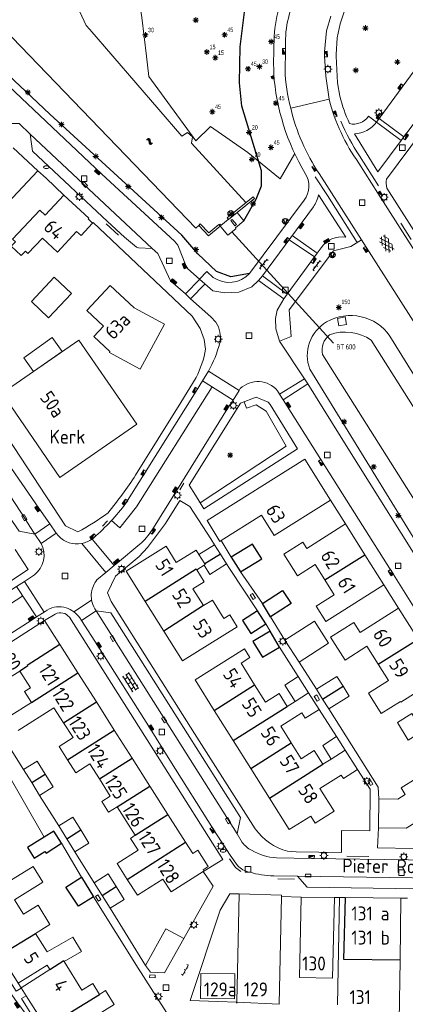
# Model space of a CAD drawing. Extents: x 168769 to 512904, y 516715 to 1559940.
# Tile 66 of 186: x 169463 to 169532, y 519329 to 519507. Entities that reach past the tile are written whole.
import ezdxf

# ---------------------------------------------------------------- set-up
doc = ezdxf.new("R2010")
doc.units = 0
doc.header["$MEASUREMENT"] = 0
doc.layers.get('0').update_dxf_attribs({"linetype": 'CONTINUOUS'})
for name, color, linetype, lineweight in [('B01_HOOFDGEBOUW', 10, 'CONTINUOUS', 0), ('B02_bijgebouw', 12, 'CONTINUOUS', 0), ('B04_KUNSTWERK', 32, 'CONTINUOUS', 0), ('B07_scheidingsmuur', 14, 'CONTINUOUS', 25), ('Q04_wegmarkering', 7, 'CONTINUOUS', 0), ('Q21_LANTAARNPAAL', 7, 'CONTINUOUS', 18), ('Q23_kolk', 7, 'CONTINUOUS', 18), ('Q26_BOOM', 7, 'CONTINUOUS', 18), ('Q28_rioolput', 7, 'CONTINUOUS', 18), ('Q92_BRANDKRAAN', 7, 'CONTINUOUS', 0), ('Q96_STRAATKOLK', 7, 'CONTINUOUS', 0), ('Q97_TROTTOIRKOLK', 7, 'CONTINUOUS', 0), ('S01_symb_gesloten_verh', 7, 'CONTINUOUS', 0), ('S02_symb_open_verh', 7, 'CONTINUOUS', 13), ('T01_Muur', 10, 'CONTINUOUS', 0), ('T09_INSTEEKSLOOT', 72, 'CONTINUOUS', 0), ('T51_CULTUURSCHEIDING', 3, 'CONTINUOUS', 0), ('V00_kant_verharding', 252, 'CONTINUOUS', 0), ('V04_Kant_op_inrit', 254, 'CONTINUOUS', 13), ('V11_VERKEERSDREMPEL', 7, 'CONTINUOUS', 0), ('W00_KANT_WATER', 140, 'CONTINUOUS', 0), ('W01_Kant_sloot', 140, 'CONTINUOUS', 0), ('W12_Damwand', 7, 'CONTINUOUS', 18)]:
    doc.layers.add(name, color=color, linetype=linetype, lineweight=lineweight)
for name, color, linetype in [('B14_dakrand_bijgebouw', 30, 'CONTINUOUS'), ('Q22_Paal_steen', 32, 'CONTINUOUS'), ('Q30_Verkeersbord', 32, 'CONTINUOUS'), ('S04_Talud', 7, 'CONTINUOUS'), ('S05_Water', 132, 'CONTINUOUS'), ('T20_TALUD', 34, 'CONTINUOUS'), ('W10_duiker', 1, 'CONTINUOUS'), ('Z02_Huisnummer', 253, 'CONTINUOUS'), ('Z06_STRAATNAAM', 7, 'CONTINUOUS'), ('Z09_FUNCTIEAANDUIDING', 7, 'CONTINUOUS')]:
    doc.layers.add(name, color=color, linetype=linetype)
doc.styles.add('ISOCP', font='isocp.shx', dxfattribs={"height": 1.8})
doc.styles.get("Standard").update_dxf_attribs({"font": 'ISOB.SHX'})

# ---------------------------------------------------------------- blocks, each defined once
blk = doc.blocks.new('Q26')
at = {"color": 0}
for p, q in [((-1, 0), (1, 0)), ((-0.7, 0.7), (0.7, -0.7)), ((0.7, 0.7), (-0.7, -0.7)), ((0, 1), (0, -1))]:
    blk.add_line(p, q, dxfattribs=at)
blk = doc.blocks.new('Q21')
at = {"color": 0}
for points in [[(-1.5, 0), (-1, 0)], [(-1.06, 1.06), (-0.71, 0.71)], [(0, 1.5), (0, 1)], [(1.06, 1.06), (0.71, 0.71)], [(1.5, 0), (1, 0)], [(-1.06, -1.06), (-0.71, -0.71)], [(0, -1.5), (0, -1)], [(1.06, -1.06), (0.71, -0.71)]]:
    blk.add_lwpolyline(points, dxfattribs=at)
blk.add_circle((0, 0), 1, dxfattribs=at)
blk = doc.blocks.new('Q28')
at = {"color": 0}
blk.add_lwpolyline([(1, 1), (1, -1), (-1, -1), (-1, 1)], close=True, dxfattribs=at)
blk = doc.blocks.new('Q97')
blk.add_hatch(color=256).paths.add_polyline_path([(-1, 1), (-1, 0), (1, 1)])
blk.add_line((1, 1), (-1, 0))
at = {"color": 0}
for points in [[(-1, 0), (-1, 1), (1, 1), (1, 0), (-1, 0)], [(0, 0.8), (0, 1)]]:
    blk.add_lwpolyline(points, dxfattribs=at)
blk = doc.blocks.new('Q96')
for p, q in [((-1, 0.88), (1, 0.88)), ((-1, 0.75), (1, 0.75)), ((-1, 0.63), (1, 0.63)), ((-1, 0.5), (1, 0.5)), ((-1, 0.38), (1, 0.38)), ((-1, 0.25), (1, 0.25)), ((-1, 0.12), (1, 0.12))]:
    blk.add_line(p, q)
at = {"color": 0}
blk.add_lwpolyline([(1, 1), (1, 0), (-1, 0), (-1, 1), (1, 1)], dxfattribs=at)
blk = doc.blocks.new('Q23')
at = {"color": 0}
blk.add_lwpolyline([(0.99, -0.5), (-0.99, -0.5), (-0.99, 0.5), (0.99, 0.5), (0.99, -0.5)], dxfattribs=at)
blk = doc.blocks.new('Q92')
at = {"color": 0}
blk.add_ellipse((0, 0), major_axis=(-0.991, 0), ratio=0.499983, start_param=1.570796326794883, end_param=7.853981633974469, dxfattribs=at)
blk = doc.blocks.new('S026')
for p, q in [((0, 0), (4.4, 0)), ((0.2, 0.5), (0.2, 0)), ((1.2, 0), (1.2, -0.5)), ((2.2, 0.5), (2.2, 0)), ((3.2, 0), (3.2, -0.5)), ((4.2, 0.5), (4.2, 0))]:
    blk.add_line(p, q)
blk = doc.blocks.new('S024')
at = {"color": 0}
for p, q in [((0, 1.2), (6.7, 1.2)), ((0, 0), (6.7, 0)), ((0.2, 1.2), (0.2, 0)), ((1.25, 1.5), (1.25, 1.2)), ((1.25, 0), (1.25, -1.2)), ((2.3, 1.2), (2.3, 0)), ((3.35, 1.5), (3.35, 1.2)), ((3.35, 0), (3.35, -1.2)), ((4.4, 1.2), (4.4, 0)), ((5.45, 1.5), (5.45, 1.2)), ((5.45, 0), (5.45, -1.2)), ((6.5, 1.2), (6.5, 0)), ((0, -1.2), (6.7, -1.2)), ((0.2, -1.2), (0.2, -1.5)), ((2.3, -1.2), (2.3, -1.5)), ((4.4, -1.2), (4.4, -1.5)), ((6.5, -1.2), (6.5, -1.5))]:
    blk.add_line(p, q, dxfattribs=at)
blk = doc.blocks.new('S04')
at = {"color": 0}
for p, q in [((0, 0.5), (0.5, 0.5)), ((0, 0.25), (1, 0.25)), ((0, 0), (0.5, 0)), ((0, -0.25), (1, -0.25)), ((0, -0.5), (0.5, -0.5))]:
    blk.add_line(p, q, dxfattribs=at)
blk = doc.blocks.new('S05')
at = {"color": 0}
for p, q in [((0.08, 0.3), (0.38, 0.59)), ((0.11, -0.19), (0.41, 0.09)), ((0.38, 0.59), (0.68, 0.71)), ((0.41, 0.09), (0.71, 0.21)), ((0.68, 0.71), (1.01, 0.62)), ((0.71, 0.21), (1.02, 0.12)), ((1.01, 0.62), (1.33, 0.37)), ((1.02, 0.12), (1.36, -0.12)), ((1.33, 0.37), (1.66, 0.13)), ((1.66, 0.13), (1.97, 0.04)), ((1.97, 0.04), (2.28, 0.16)), ((2.28, 0.16), (2.58, 0.44)), ((1.36, -0.12), (1.68, -0.37)), ((1.68, -0.37), (2, -0.46)), ((2, -0.46), (2.31, -0.33)), ((2.31, -0.33), (2.61, -0.05))]:
    blk.add_line(p, q, dxfattribs=at)
blk = doc.blocks.new('S014')
at = {"color": 0}
for p, q in [((0, -0.75), (4.2, 1.67)), ((0, 0.65), (1.78, 1.67)), ((5.07, -1.52), (0, 1.4)), ((2.64, -1.52), (0, 0)), ((1.08, -1.52), (6.15, 1.4)), ((6.15, -0.75), (1.95, 1.67)), ((3.51, -1.52), (6.15, 0)), ((6.15, 0.65), (4.37, 1.67))]:
    blk.add_line(p, q, dxfattribs=at)
blk = doc.blocks.new('Q30')
blk.add_lwpolyline([(0.707, 0.707), (0, -1), (-0.707, 0.707)])
blk.add_circle((0, 0), 1)
blk = doc.blocks.new('Q22')
for points in [[(-0.719, -0.672), (0.702, 0.706)], [(-0.712, 0.671), (0.715, -0.672)]]:
    blk.add_lwpolyline(points)
blk.add_circle((0, 0), 1)

msp = doc.modelspace()

# ---------------------------------------------------------------- linework, layer by layer
at = {"layer": 'B01_HOOFDGEBOUW'}
for points in [[(169465.85, 519479.42), (169461.44, 519483.55)], [(169456.06, 519477.66), (169460.41, 519473.58), (169465.85, 519479.42)], [(169472.83, 519468.49), (169469.39, 519464.76), (169466.67, 519467.3), (169464.07, 519464.52), (169463.62, 519464.95), (169462.86, 519464.13), (169461.04, 519465.81), (169461.81, 519466.64), (169461.31, 519467.12), (169466.22, 519472.34), (169467.19, 519471.44), (169470.53, 519475.04)], [(169470.53, 519475.04), (169475, 519470.85)], [(169475, 519470.85), (169474.89, 519470.73), (169475.69, 519469.98)], [(169472.83, 519468.49), (169473.64, 519467.75), (169475.69, 519469.98)], [(169478.83, 519446.86), (169478.75, 519446.68), (169484.26, 519443.73), (169488.61, 519451.79), (169483.18, 519454.76), (169478.89, 519458.76), (169474.64, 519454.26), (169477.65, 519451.43), (169475.94, 519449.57), (169478.83, 519446.86)], [(169469.82, 519424.22), (169483.68, 519433.83), (169473.23, 519448.91), (169459.44, 519439.37)], [(169469.82, 519424.22), (169459.44, 519439.37)], [(169496.3, 519416.48), (169513.87, 519427.52), (169518.51, 519420.14)], [(169518.51, 519420.14), (169508.38, 519413.78), (169506.09, 519417.44), (169498.83, 519412.87)], [(169498.58, 519412.71), (169496.3, 519416.48)], [(169521.18, 519415.89), (169514.21, 519411.45)], [(169521.18, 519415.89), (169524.68, 519410.31)], [(169498.83, 519412.87), (169498.58, 519412.71)], [(169514.21, 519411.45), (169513.49, 519412.57), (169510.09, 519410.41), (169512.57, 519406.51), (169515.76, 519408.54)], [(169453.07, 519400.43), (169464.13, 519407.64), (169461.78, 519411.24)], [(169485.16, 519401.91), (169481.74, 519407.34), (169488.92, 519411.85)], [(169488.92, 519411.85), (169490.76, 519408.93), (169494.3, 519411.16)], [(169494.3, 519411.16), (169494.81, 519410.35), (169495.87, 519408.67), (169495.95, 519408.54), (169495.75, 519408.42)], [(169528.1, 519404.88), (169524.68, 519410.31)], [(169515.76, 519408.54), (169517.48, 519405.82)], [(169494.42, 519407.58), (169495.75, 519405.47), (169493.72, 519404.19), (169495.66, 519401.17)], [(169495.75, 519408.42), (169494.42, 519407.58)], [(169528.1, 519404.88), (169517.65, 519398.31), (169515.91, 519401.08), (169519.17, 519403.13), (169517.48, 519405.82)], [(169488.51, 519396.59), (169485.16, 519401.91)], [(169495.66, 519401.17), (169497.24, 519402.16), (169499.3, 519398.88), (169500.36, 519399.54), (169501.72, 519397.36)], [(169530.72, 519400.71), (169523.85, 519396.33)], [(169534.23, 519395.11), (169530.72, 519400.71)], [(169469.82, 519394.17), (169467.06, 519398.51), (169457.58, 519392.43)], [(169522.71, 519398.15), (169518.49, 519395.47)], [(169523.85, 519396.33), (169522.71, 519398.15)], [(169501.72, 519397.36), (169491.9, 519391.21), (169488.51, 519396.59)], [(169518.49, 519395.47), (169521.1, 519391.38), (169525.04, 519393.89)], [(169473.06, 519389.07), (169469.82, 519394.17)], [(169494.13, 519387.81), (169503, 519393.39), (169503.99, 519391.81), (169502.4, 519390.81)], [(169525.04, 519393.89), (169527.09, 519390.64)], [(169502.4, 519390.81), (169504.85, 519386.91)], [(169460.42, 519387.98), (169462.6, 519389.39)], [(169462.6, 519389.39), (169464.52, 519386.4), (169463.43, 519385.7), (169464.69, 519383.74)], [(169476.38, 519383.84), (169473.06, 519389.07)], [(169527.09, 519390.64), (169528.94, 519387.68), (169525.31, 519385.4), (169527.6, 519381.75), (169531.05, 519383.92), (169531.11, 519383.81), (169535.37, 519386.48), (169534.61, 519387.69), (169537.68, 519389.62)], [(169494.13, 519387.81), (169497.58, 519382.32)], [(169504.85, 519386.91), (169506.8, 519383.82), (169509.25, 519385.37), (169510.72, 519383.03)], [(169512.12, 519383.91), (169514.56, 519385.45)], [(169514.56, 519385.45), (169516.44, 519382.51)], [(169464.69, 519383.74), (169460.7, 519381.2)], [(169479.6, 519378.78), (169476.38, 519383.84)], [(169510.72, 519383.03), (169512.12, 519383.91)], [(169540.66, 519384.87), (169533.83, 519380.58), (169533.12, 519381.75), (169530.55, 519380.13), (169532.48, 519376.98), (169534.84, 519378.47), (169537.06, 519375.04), (169544.05, 519379.48)], [(169470.48, 519380.09), (169468.76, 519382.79), (169462.3, 519378.68)], [(169497.58, 519382.32), (169500.99, 519376.9)], [(169513.35, 519381.86), (169513.93, 519380.94), (169516.44, 519382.51)], [(169470.48, 519380.09), (169472.18, 519377.44), (169469.68, 519375.85)], [(169511.43, 519376.46), (169509.54, 519379.46), (169513.35, 519381.86)], [(169482.81, 519373.73), (169479.6, 519378.78)], [(169500.99, 519376.9), (169504.14, 519371.88)], [(169471.21, 519373.44), (169469.68, 519375.85)], [(169513.22, 519373.61), (169511.43, 519376.46)], [(169515.55, 519375.08), (169513.22, 519373.61)], [(169515.55, 519375.08), (169517.11, 519372.62)], [(169518.61, 519373.56), (169521.13, 519375.15)], [(169523.36, 519371.66), (169521.13, 519375.15)], [(169476.92, 519369.98), (169475.2, 519372.69), (169472.71, 519371.1), (169471.21, 519373.44)], [(169486, 519368.71), (169482.81, 519373.73)], [(169518.61, 519373.56), (169517.11, 519372.62)], [(169544, 519373.5), (169547.03, 519368.64), (169536.23, 519361.94), (169535.45, 519363.2), (169532.12, 519361.13), (169527.1, 519361.2)], [(169544, 519373.5), (169535.15, 519368.03), (169533.89, 519370.07), (169531.17, 519368.39), (169531.91, 519367.19)], [(169504.14, 519371.88), (169507.49, 519366.55)], [(169520.41, 519370.68), (169520.82, 519370.05), (169523.36, 519371.66)], [(169476.92, 519369.98), (169478.89, 519366.9), (169477.34, 519365.91), (169478.56, 519363.99), (169480.11, 519364.97)], [(169507.49, 519366.55), (169511.06, 519360.87), (169514.94, 519363.31), (169515.73, 519362.02), (169519.15, 519364.19), (169516.58, 519368.27), (169520.41, 519370.68)], [(169489.25, 519363.6), (169486, 519368.71)], [(169527.1, 519361.2), (169527.19, 519366.43)], [(169527.19, 519366.43), (169530.58, 519366.36)], [(169531.91, 519367.19), (169530.58, 519366.36)], [(169480.11, 519364.97), (169483.38, 519359.85)], [(169492.43, 519358.59), (169489.25, 519363.6)], [(169481.94, 519351.91), (169480.11, 519354.79), (169483.87, 519357.18), (169482.52, 519359.29), (169483.38, 519359.85)], [(169492.43, 519358.59), (169493.71, 519356.57), (169494.61, 519357.15), (169496.46, 519354.23), (169495.56, 519353.66), (169495.72, 519353.41), (169495.56, 519353.32)], [(169461.64, 519348.22), (169466.78, 519351.43), (169465.01, 519354.21), (169459.85, 519351.08), (169457.9, 519354.24), (169451.62, 519350.39), (169454.84, 519345.24), (169460.14, 519348.56), (169460.7, 519347.62)], [(169495.56, 519353.32), (169489.82, 519349.65), (169488.34, 519351.97), (169483.76, 519349.05), (169481.94, 519351.91)], [(169461.64, 519348.22), (169463.25, 519345.65)], [(169501.62, 519329.84), (169502.08, 519349.34)], [(169502.08, 519349.34), (169509.68, 519349.06)], [(169509.68, 519349.06), (169509.67, 519348.81), (169509.26, 519329.45)], [(169512.92, 519334.29), (169513.24, 519348.73), (169519.19, 519348.67), (169518.84, 519334.17), (169512.92, 519334.29)], [(169519.75, 519329.32), (169520.12, 519348.66), (169521.18, 519348.65)], [(169521.18, 519348.65), (169531.12, 519348.54), (169530.99, 519337.4)], [(169468.03, 519343.78), (169465.89, 519347.27), (169463.25, 519345.65)], [(169465.43, 519342.18), (169468.03, 519343.78)], [(169470.59, 519337.17), (169473.68, 519338.96), (169472.14, 519341.52), (169467.51, 519338.88), (169465.43, 519342.18)], [(169459.16, 519338.33), (169462.32, 519333.26), (169467.53, 519336.51), (169468, 519335.69)], [(169476.96, 519331.22), (169475.73, 519333.2), (169473.78, 519331.98), (169470.59, 519337.17)], [(169530.99, 519337.4), (169530.86, 519326.47), (169527.77, 519326.51)], [(169468, 519335.69), (169462.86, 519332.4)], [(169462.86, 519332.4), (169463.77, 519330.95)], [(169463.77, 519330.95), (169466.25, 519326.98)], [(169477.57, 519324.05), (169475.56, 519327.24), (169476.46, 519327.79), (169476.61, 519327.55), (169479.61, 519329.4), (169478.05, 519331.9)], [(169478.05, 519331.9), (169476.96, 519331.22)], [(169509.26, 519329.45), (169501.62, 519329.84)]]:
    msp.add_lwpolyline(points, dxfattribs=at)
at = {"layer": 'B02_bijgebouw'}
for points in [[(169500.82, 519470.66), (169500.54, 519470.44), (169501.29, 519469.52), (169501.56, 519469.74), (169500.82, 519470.66)], [(169465.05, 519443.26), (169463.36, 519445.75), (169468.44, 519449.41), (169470.22, 519446.88), (169465.05, 519443.26)], [(169494.81, 519410.35), (169497.64, 519412.13)], [(169497.64, 519412.13), (169498.69, 519410.45)], [(169498.69, 519410.45), (169499.8, 519408.68)], [(169499.8, 519408.68), (169496.78, 519406.78), (169495.75, 519408.42)], [(169510.25, 519386.85), (169512.68, 519388.4), (169514.56, 519385.45)], [(169520.74, 519386.66), (169519.64, 519388.44), (169515.95, 519386.14)], [(169512.12, 519383.91), (169510.25, 519386.85)], [(169515.95, 519386.14), (169517.07, 519384.36)], [(169518.17, 519382.6), (169521.84, 519384.88), (169520.74, 519386.66)], [(169517.07, 519384.36), (169518.17, 519382.6)], [(169518.61, 519373.56), (169517.1, 519376.02), (169519.55, 519377.62), (169521.13, 519375.15)], [(169463.3, 519371.66), (169465.71, 519373.19), (169467.17, 519370.87)], [(169463.3, 519371.66), (169464.75, 519369.33)], [(169467.17, 519370.87), (169468.62, 519368.58), (169466.18, 519367.03)], [(169464.75, 519369.33), (169466.18, 519367.03)], [(169469.62, 519361.53), (169472.17, 519363.1), (169473.57, 519360.82)], [(169469.62, 519361.53), (169471.05, 519359.22)], [(169473.57, 519360.82), (169475.02, 519358.46), (169472.5, 519356.89)], [(169471.05, 519359.22), (169472.5, 519356.89)], [(169475.97, 519351.32), (169478.5, 519352.93), (169479.95, 519350.64)], [(169475.97, 519351.32), (169477.41, 519349.02)], [(169479.95, 519350.64), (169481.41, 519348.32), (169478.84, 519346.71)], [(169477.41, 519349.02), (169478.84, 519346.71)], [(169485.23, 519336.45), (169488.89, 519343.04), (169492.14, 519341.31)], [(169492.14, 519341.31), (169488.64, 519335.09), (169486.12, 519335.25), (169485.23, 519336.45)], [(169495.17, 519335), (169501.31, 519334.9), (169501.23, 519330.45), (169495.13, 519330.51), (169495.17, 519335)]]:
    msp.add_lwpolyline(points, dxfattribs=at)
for points in [[(169471.9, 519457.32), (169467.78, 519452.96), (169464.69, 519455.87), (169468.81, 519460.24)], [(169515.61, 519398.39), (169518.12, 519394.39), (169512.83, 519390.99), (169510.28, 519394.97)]]:
    msp.add_lwpolyline(points, close=True, dxfattribs=at)
at = {"layer": 'B04_KUNSTWERK'}
for points in [[(169498.74, 519469.62), (169498.59, 519469.81), (169498.46, 519469.7), (169500.02, 519467.79), (169501.48, 519468.98), (169501.4, 519469.11), (169502.92, 519470.37), (169501.68, 519471.87), (169500.13, 519470.61), (169500.1, 519470.65), (169498.79, 519469.58), (169498.74, 519469.62)], [(169520.01, 519451.48), (169521.38, 519451.74), (169521.12, 519453.11), (169519.75, 519452.85), (169520.01, 519451.48)]]:
    msp.add_lwpolyline(points, dxfattribs=at)
at = {"layer": 'B07_scheidingsmuur'}
for points in [[(169498.69, 519410.45), (169495.87, 519408.67)], [(169517.48, 519405.82), (169524.68, 519410.31)], [(169494.35, 519407.71), (169485.16, 519401.91)], [(169494.42, 519407.58), (169494.35, 519407.71)], [(169495.66, 519401.17), (169488.51, 519396.59)], [(169527.09, 519390.64), (169534.23, 519395.11)], [(169469.82, 519394.17), (169463.91, 519390.42), (169463.99, 519390.28)], [(169463.99, 519390.28), (169462.6, 519389.39)], [(169464.69, 519383.74), (169473.06, 519389.07)], [(169497.58, 519382.32), (169504.85, 519386.91)], [(169517.07, 519384.36), (169520.74, 519386.66)], [(169470.48, 519380.09), (169476.38, 519383.84)], [(169500.99, 519376.9), (169510.72, 519383.03)], [(169471.21, 519373.44), (169479.6, 519378.78)], [(169504.14, 519371.88), (169511.43, 519376.46)], [(169476.92, 519369.98), (169482.81, 519373.73)], [(169507.49, 519366.55), (169517.11, 519372.62)], [(169464.75, 519369.33), (169467.17, 519370.87)], [(169480.11, 519364.97), (169486, 519368.71)], [(169483.38, 519359.85), (169489.25, 519363.6)], [(169471.05, 519359.22), (169473.57, 519360.82)], [(169481.94, 519351.91), (169492.43, 519358.59)], [(169477.41, 519349.02), (169479.95, 519350.64)], [(169530.99, 519337.4), (169520.91, 519337.52), (169521.18, 519348.65)], [(169459.16, 519338.33), (169465.43, 519342.18)], [(169468, 519335.69), (169470.51, 519337.3)], [(169470.51, 519337.3), (169470.59, 519337.17)], [(169471.65, 519327.96), (169476.96, 519331.22)]]:
    msp.add_lwpolyline(points, dxfattribs=at)
at = {"layer": 'B14_dakrand_bijgebouw'}
for points in [[(169502.3, 519407.25), (169506.15, 519409.56), (169504.48, 519412.23), (169500.6, 519409.91)], [(169500.6, 519409.91), (169502.3, 519407.25)], [(169506.25, 519401.54), (169509.83, 519403.86), (169511.44, 519401.58), (169507.68, 519399.17)], [(169507.68, 519399.17), (169506.25, 519401.54)], [(169505.36, 519400.21), (169502.66, 519398.51), (169504.18, 519396.16), (169506.86, 519397.88)], [(169506.86, 519397.88), (169505.36, 519400.21)], [(169507.63, 519396.55), (169504.5, 519394.74), (169506.25, 519391.92), (169509.34, 519393.7)], [(169509.34, 519393.7), (169507.63, 519396.55)], [(169470.14, 519358.41), (169468.73, 519360.62), (169466.98, 519359.52)], [(169466.98, 519359.52), (169463.98, 519357.64)], [(169463.98, 519357.64), (169465.17, 519355.75)], [(169465.17, 519355.75), (169467.11, 519356.92), (169467.33, 519356.66), (169470.14, 519358.41)], [(169475.89, 519348.76), (169473.15, 519347.08), (169470.9, 519350.54), (169473.73, 519352.3)], [(169473.73, 519352.3), (169475.89, 519348.76)]]:
    msp.add_lwpolyline(points, dxfattribs=at)
at = {"layer": 'Q04_wegmarkering'}
msp.add_lwpolyline([(169339.02, 519511.35), (169373.64, 519492.06), (169377.04, 519489.89), (169415.93, 519461.75), (169447.09, 519439.2, -0.055354), (169450.4, 519435.69, -0.02146), (169465.31, 519414.02)], format="xyb", dxfattribs=at)
for points in [[(169464.45, 519485.96), (169486.43, 519465.43)], [(169483.61, 519418.93), (169497.18, 519440.53)], [(169480.61, 519415.17), (169483.61, 519418.93)], [(169479.13, 519416.51), (169480.61, 519415.17)], [(169463.13, 519402.92), (169452.94, 519396.31)], [(169501.68, 519360.09), (169476.36, 519400.23)], [(169512.54, 519352.48), (169553.88, 519351.9), (169556.11, 519352.16)]]:
    msp.add_lwpolyline(points, dxfattribs=at)
at = {"layer": 'T01_Muur'}
msp.add_lwpolyline([(169462.32, 519333.26), (169462.86, 519332.4)], dxfattribs=at)
at = {"layer": 'T09_INSTEEKSLOOT'}
msp.add_lwpolyline([(169567.43, 519388.14, 0.174268), (169563.62, 519390.29, -0.187371), (169560.38, 519392.07), (169559.73, 519393.06, -0.184277), (169559.71, 519396.33, 0.266792), (169559.47, 519400.35), (169550.54, 519415.17), (169529.18, 519449.62, 0.392862), (169517.79, 519452.2, 0.366159), (169514.77, 519443.68), (169559.04, 519371.76), (169565.6, 519361.46, -0.032438), (169571.95, 519354.34, 0.365782), (169581.36, 519354.01, 0.310161), (169583.27, 519362.66)], format="xyb", close=True, dxfattribs=at)
at = {"layer": 'T20_TALUD'}
for points in [[(169503.95, 519460.92), (169500.54, 519460.31), (169497.98, 519461.28), (169494.6, 519464.45), (169491.76, 519467.79), (169468.01, 519489.58), (169386.37, 519566.68), (169384.79, 519568.97), (169384.03, 519570.95), (169384.14, 519573.51), (169386.6, 519577.32), (169398.1, 519589.7), (169402.47, 519593.24), (169405.12, 519593.88), (169409.91, 519593.49), (169433.39, 519590.25), (169438.24, 519588.74), (169444.57, 519585.07), (169449.39, 519580.86)], [(169502.92, 519470.37), (169505.11, 519474.3), (169506.1, 519476.67), (169506.08, 519479.41), (169502.53, 519491.02), (169502.12, 519495.2), (169502.22, 519501.67), (169503.51, 519511.82), (169504.67, 519516.53), (169505.63, 519522.11), (169505.84, 519527.39), (169505.1, 519530.82), (169503.9, 519532.32), (169486.26, 519544.19)], [(169501.62, 519329.62), (169501.62, 519329.84)]]:
    msp.add_lwpolyline(points, dxfattribs=at)
at = {"layer": 'T51_CULTUURSCHEIDING'}
for points in [[(169486.67, 519539.53), (169485.57, 519535.6), (169485.07, 519525.66), (169483.19, 519516.1), (169484.58, 519506.99), (169485.4, 519500)], [(169485.83, 519496.37), (169485.4, 519500)], [(169485.83, 519496.37), (169494.29, 519484.79), (169496.88, 519487.37), (169503.62, 519482.66), (169509.44, 519477.94), (169512.05, 519482.51)], [(169502.95, 519437.83), (169503.37, 519436.7), (169505.14, 519437.31), (169506.9, 519436.18), (169510.54, 519429.83), (169495.04, 519419.67)]]:
    msp.add_lwpolyline(points, dxfattribs=at)
at = {"layer": 'V00_kant_verharding'}
for points in [[(169492.85, 519461.78), (169492.47, 519462.38), (169491.03, 519466.04), (169490.44, 519466.76), (169477.39, 519478.8), (169458.37, 519496.73), (169454.89, 519500), (169429.17, 519524.19), (169411.47, 519540.63), (169407.6, 519542.49)], [(169524.75, 519532.83), (169525.23, 519529.74), (169525.4, 519527.42), (169525.45, 519523.92), (169525.11, 519521.27), (169524.45, 519518.93), (169523.28, 519515.23), (169521.69, 519510.25), (169520.24, 519505.85), (169519.68, 519503.3), (169519.48, 519500.29), (169519.5, 519500), (169519.76, 519495.23), (169520.19, 519492.82)], [(169432.58, 519513.29), (169446.74, 519500.02), (169447.21, 519500.04), (169447.91, 519500), (169449.79, 519499.9), (169451.46, 519498.31), (169451.7, 519497.94), (169451.83, 519495.24), (169459.7, 519487.91), (169462.47, 519487.88), (169464.45, 519485.96), (169464.91, 519482.94), (169478.41, 519470.3)], [(169526.77, 519488.16), (169536.15, 519500.99), (169544.56, 519512.26)], [(169518.53, 519507.19), (169517.79, 519504.56), (169517.39, 519500.82), (169517.43, 519500), (169517.63, 519496.45), (169518.24, 519492.26)], [(169510.4, 519503.11), (169510.38, 519500.89), (169510.33, 519497.57)], [(169537.65, 519493.57), (169527, 519479.19)], [(169518.24, 519492.26), (169511.33, 519490.66)], [(169543.42, 519492.66), (169541.14, 519493), (169539.41, 519492.48), (169528.55, 519477.92)], [(169525.33, 519489.22), (169526.77, 519488.16)], [(169527, 519479.19), (169522.78, 519486.03)], [(169470.53, 519475.04), (169467.37, 519478.07), (169465.85, 519479.42)], [(169527, 519475.39), (169523.61, 519480.76)], [(169516.43, 519478.9), (169524.05, 519466.98)], [(169528.59, 519476.25), (169603.83, 519358.34)], [(169503.95, 519460.92), (169513.75, 519474.09)], [(169516.36, 519475.1), (169521.22, 519467.45)], [(169527, 519475.39), (169604.41, 519354.04)], [(169506.23, 519460.53), (169515.42, 519472.9)], [(169475.69, 519469.98), (169475.8, 519470.1)], [(169495.05, 519451), (169493.6, 519453.25), (169475.8, 519470.1)], [(169478.41, 519470.3), (169481.42, 519467.48)], [(169481.42, 519467.48), (169483.59, 519465.66)], [(169511.04, 519454.36), (169519, 519465.01), (169522.14, 519465.75), (169524.05, 519466.98)], [(169524.05, 519466.98), (169593.53, 519358.02)], [(169483.59, 519465.66), (169483.96, 519465.51), (169486.43, 519465.43), (169487.45, 519464.51), (169489.7, 519459.61), (169492.4, 519457.27)], [(169516.82, 519465.56), (169516.11, 519464.6), (169515.6, 519463.92)], [(169510.67, 519457.23), (169515.6, 519463.92)], [(169492.85, 519461.78), (169494.95, 519459.93), (169497.35, 519457.82)], [(169494.95, 519459.93), (169496.23, 519461.26), (169497.4, 519460.23)], [(169506.23, 519460.53), (169505.56, 519459.65)], [(169505.56, 519459.65), (169504.35, 519458.52), (169501.98, 519457.57), (169499.46, 519457.44), (169497.35, 519457.82)], [(169493.3, 519456.39), (169492.4, 519457.27)], [(169493.3, 519456.39), (169496.96, 519453.13)], [(169510.07, 519456.38), (169509.67, 519455.66), (169508.92, 519454.35), (169508.62, 519452.83), (169508.68, 519450.95), (169509.34, 519448.77)], [(169510.07, 519456.38), (169510.67, 519457.23)], [(169496.96, 519453.13), (169497.86, 519452.17)], [(169511.04, 519454.36), (169511.4, 519449.61), (169509.34, 519448.77)], [(169495.05, 519451), (169495.78, 519449.07)], [(169509.34, 519448.77), (169513.84, 519441.96)], [(169513.84, 519441.96), (169514.39, 519441.06)], [(169514.39, 519441.06), (169521.58, 519429.49), (169540.8, 519398.9)], [(169507.3, 519437.77), (169505.13, 519438.7), (169502.32, 519437.58), (169493.1, 519422.83)], [(169508.95, 519439.81), (169509.3, 519439.2)], [(169509.95, 519438.22), (169509.3, 519439.2)], [(169495.69, 519418.61), (169512.57, 519429.39), (169507.63, 519437.35)], [(169507.3, 519437.77), (169507.63, 519437.35)], [(169509.95, 519438.22), (169523.54, 519416.73), (169529.84, 519406.78), (169536.43, 519396.23)], [(169493.1, 519422.83), (169494.2, 519421.04)], [(169494.2, 519421.04), (169495.69, 519418.61)], [(169521.18, 519415.89), (169518.51, 519420.14)], [(169493.17, 519419.03), (169496.95, 519413.17)], [(169496.95, 519413.17), (169497.64, 519412.13)], [(169500.6, 519409.91), (169498.83, 519412.87)], [(169499.8, 519408.68), (169500.31, 519407.85)], [(169500.31, 519407.85), (169505.36, 519400.21)], [(169506.25, 519401.54), (169502.3, 519407.25)], [(169530.72, 519400.71), (169528.1, 519404.88)], [(169468.99, 519399.66), (169467.06, 519398.51)], [(169507.63, 519396.55), (169506.86, 519397.88)], [(169510.28, 519394.97), (169507.68, 519399.17)], [(169509.34, 519393.7), (169512.68, 519388.4)], [(169515.95, 519386.14), (169512.83, 519390.99)], [(169466.98, 519359.52), (169456.07, 519378.45), (169456.75, 519378.94), (169454.7, 519382.53)], [(169516.44, 519382.51), (169519.55, 519377.62)], [(169518.17, 519382.6), (169527.05, 519368.52)], [(169459.87, 519377.16), (169463.3, 519371.66)], [(169525.58, 519360.67), (169525.6, 519368.14), (169523.36, 519371.66)], [(169462.88, 519332.37), (169461.95, 519331.83), (169446.77, 519355.97), (169439.24, 519368.04), (169440.19, 519368.68)], [(169527.05, 519368.52), (169527.19, 519366.43)], [(169469.62, 519361.53), (169466.18, 519367.03)], [(169520.49, 519360.7), (169525.58, 519360.67)], [(169527.1, 519361.2), (169526.92, 519357.61)], [(169473.73, 519352.3), (169470.14, 519358.41)], [(169475.97, 519351.32), (169472.5, 519356.89)], [(169499.13, 519355.47), (169495.72, 519353.41)], [(169495.56, 519353.32), (169497.39, 519350.72), (169492.14, 519341.31)], [(169483.89, 519335.97), (169475.89, 519348.76)], [(169500.38, 519349.31), (169498.67, 519346.37), (169493.25, 519330.1), (169498.25, 519329.92)], [(169500.38, 519349.31), (169502.08, 519349.34)], [(169513.24, 519348.73), (169509.67, 519348.81)], [(169519.19, 519348.67), (169520.12, 519348.66)], [(169532.31, 519348.53), (169531.12, 519348.54)], [(169485.23, 519336.45), (169478.84, 519346.71)], [(169483.89, 519335.97), (169489.94, 519326.46)], [(169466.25, 519326.98), (169465.37, 519326.52), (169462.92, 519330.46), (169463.77, 519330.95)], [(169498.25, 519329.92), (169501.62, 519329.84)]]:
    msp.add_lwpolyline(points, dxfattribs=at)
for points in [[(169338.53, 519515.35), (169340.31, 519514.33), (169342.14, 519513.29), (169357.42, 519504.82), (169374.26, 519495.45, -0.015731), (169378.1, 519493.08), (169388.43, 519485.64), (169410.25, 519469.82), (169425.25, 519458.92), (169444.24, 519445.18), (169449.65, 519441.23, -0.064089), (169452.04, 519438.86), (169456.14, 519433), (169466.01, 519418.72), (169468.01, 519415.88), (169469.18, 519414.23), (169469.57, 519413.72, 0.262431), (169473.75, 519412.34, 0.099049), (169475.63, 519413.15)], [(169466.44, 519412.35), (169465.31, 519414.02), (169462.49, 519414.54), (169448.71, 519434.53, 0.071459), (169445.86, 519437.56), (169414.73, 519460.09), (169375.84, 519488.22, 0.02713), (169372.56, 519490.32), (169356.4, 519499.33), (169339.5, 519508.78), (169339.02, 519511.35), (169338.78, 519511.51)], [(169508.36, 519503.59, -0.074323), (169509.47, 519509.22)], [(169511.26, 519508.09, 0.074113), (169510.4, 519503.11)], [(169508.28, 519496.91, -0.013637), (169508.36, 519503.59)], [(169510.33, 519497.57, 0.064338), (169511.33, 519490.66)], [(169513.95, 519478.94, -0.11853), (169508.28, 519496.91)], [(169523.61, 519480.76, -0.093639), (169518.24, 519492.26)], [(169520.19, 519492.82, 0.051567), (169521.91, 519487.88)], [(169511.33, 519490.66, 0.08653), (169516.43, 519478.9)], [(169521.91, 519487.88, 0.306087), (169525.33, 519489.22)], [(169522.78, 519486.03, 0.214882), (169526.77, 519488.16)], [(169513.95, 519478.94, -0.30912), (169513.75, 519474.09)], [(169528.55, 519477.92, 0.062639), (169528.59, 519476.25)], [(169515.42, 519472.9, 0.091299), (169516.36, 519475.1)], [(169521.22, 519467.45, 0.289886), (169516.82, 519465.56)], [(169497.4, 519460.23, 0.378618), (169503.95, 519460.92)], [(169496.54, 519443.36, 0.068447), (169498.57, 519448.42, 0.208197), (169497.86, 519452.17)], [(169495.78, 519449.07), (169496.03, 519447.28, -0.073835), (169494.31, 519442.2), (169491.6, 519437.73), (169483.44, 519424.66, -0.031159), (169478.48, 519417.89, -0.043143), (169473.07, 519414.45), (169470.82, 519415.5), (169457.99, 519435.03), (169452.29, 519441.09), (169449.88, 519443.07), (169448.41, 519444.15)], [(169475.63, 519413.15), (169475.91, 519413.39, 0.054884), (169481.71, 519419.63), (169485.05, 519424.92), (169494.33, 519439.77), (169495.49, 519441.59), (169496.54, 519443.36)], [(169475.53, 519402.15, -0.075177), (169475.5, 519403.56, -0.128342), (169476.47, 519405.78), (169478.06, 519407.12), (169479.58, 519408.41), (169480.17, 519408.88), (169484.2, 519412.2, 0.066281), (169486.33, 519414.7), (169490.79, 519421.85), (169499.99, 519436.61), (169500.97, 519438.16), (169502.04, 519439.86), (169502.27, 519440.22, -0.435156), (169508.95, 519439.81)], [(169520.49, 519360.7), (169520.47, 519356.78), (169512.29, 519356.89), (169510.75, 519356.97, -0.173566), (169504.96, 519361.02), (169494.03, 519378.18), (169479.02, 519401.92), (169478.39, 519403.48), (169479.81, 519406.46), (169484.1, 519410.01), (169485.55, 519411.6), (169488.79, 519415.97), (169491.38, 519420.1), (169493.17, 519419.03)], [(169431.06, 519383.12, 0.056047), (169431.69, 519383.38), (169432.86, 519384.04), (169438.16, 519387.02), (169439.88, 519387.98), (169449.2, 519395.87), (169451.34, 519397.65), (169461.19, 519404.05), (169462.04, 519404.6), (169463.45, 519405.53), (169465.23, 519406.68, 0.364997), (169466.44, 519412.35)], [(169553.07, 519368.18), (169554.13, 519366.23), (169555.84, 519362.97, -0.179454), (169556, 519357.71, -0.292131), (169552.22, 519355.15), (169550.96, 519355.14), (169532.52, 519355.42), (169515.08, 519355.7), (169508.77, 519355.79, -0.114554), (169504.27, 519357.15, -0.107036), (169502.63, 519358.56), (169501.68, 519360.09), (169502.28, 519363.05), (169493.19, 519377.45), (169479, 519399.87), (169476.36, 519400.23), (169476.09, 519400.59, -0.087954), (169475.53, 519402.15)], [(169472.3, 519400.07, 0.078295), (169470.95, 519400.77, 0.22361), (169467.55, 519400.37), (169467.02, 519400.01), (169465.6, 519399.14), (169464.81, 519398.64), (169452.53, 519390.78), (169441.72, 519383.86), (169440.29, 519383.05), (169435.04, 519380.1), (169433.39, 519379.17), (169433.01, 519378.9, 0.324079), (169432.39, 519376.8)], [(169499.13, 519355.47), (169488.49, 519372.29), (169471.52, 519399.1, 0.35101), (169468.99, 519399.66)], [(169570.74, 519330.53), (169563.69, 519343.15), (169563.12, 519344.16), (169562.02, 519346.12), (169561.34, 519347.33), (169559.83, 519350.07, 0.244984), (169556.11, 519352.16), (169553.86, 519349.91), (169514.27, 519350.49), (169512.54, 519352.48), (169508.28, 519352.56, -0.062619), (169503.9, 519353.21, -0.151517), (169501.75, 519354.41), (169500.44, 519356.3), (169497.46, 519360.92), (169489.62, 519373.34), (169486.04, 519379.05), (169476.63, 519393.92), (169473.68, 519398.5), (169473.39, 519398.97, 0.079107), (169472.3, 519400.07)], [(169485.98, 519305.12), (169475.19, 519305.77, -0.248465), (169469.78, 519310.12), (169469.05, 519312.66), (169468.01, 519316.23, 0.025123), (169467.27, 519320.17), (169466.4, 519323.17, 0.075035), (169465.63, 519324.78, 0.023855), (169462.34, 519329.5), (169461.01, 519331.37), (169439.37, 519365.63)], [(169552.51, 519365.05, -0.157958), (169552.38, 519361.87, -0.207766), (169548.61, 519357.37), (169533.37, 519357.49), (169526.92, 519357.61)]]:
    msp.add_lwpolyline(points, format="xyb", dxfattribs=at)
at = {"layer": 'V04_Kant_op_inrit'}
for points in [[(169478.16, 519469.84), (169480.35, 519467.79)], [(169532.99, 519467.02), (169531.14, 519469.99)], [(169491.41, 519422.02), (169492.14, 519423.18)], [(169477.47, 519415.44), (169478.4, 519416.41)], [(169500.32, 519355.6), (169501.38, 519354.08), (169502.36, 519353.32)], [(169525.4, 519356.04), (169521.4, 519356.1)], [(169512.04, 519351.98), (169509.04, 519352.03)]]:
    msp.add_lwpolyline(points, dxfattribs=at)
at = {"layer": 'V11_VERKEERSDREMPEL'}
msp.add_lwpolyline([(169523.7, 519482.08, -0.046966), (169520.36, 519488.3)], format="xyb", dxfattribs=at)
for points in [[(169531.68, 519485.5), (169527.24, 519488.81)], [(169526.79, 519488.14), (169531.19, 519484.85)], [(169527.15, 519476.68), (169523.7, 519482.08)], [(169523.28, 519466.48), (169517.92, 519474.95), (169515.74, 519478.32)], [(169511.03, 519466.97), (169515.6, 519463.92)], [(169516.11, 519464.6), (169511.59, 519467.74)], [(169492.4, 519457.27), (169494.99, 519459.9)], [(169510.67, 519457.23), (169506.23, 519460.53)], [(169495.92, 519459.08), (169493.3, 519456.39)], [(169505.56, 519459.65), (169510.07, 519456.38)], [(169496.54, 519443.36), (169502.04, 519439.86)], [(169495.49, 519441.59), (169500.97, 519438.16)], [(169509.3, 519439.2), (169513.84, 519441.96)], [(169514.39, 519441.06), (169509.95, 519438.22)], [(169465.31, 519414.02), (169468.01, 519415.88)], [(169466.44, 519412.35), (169469.18, 519414.23)], [(169473.75, 519412.34), (169478.06, 519407.12)], [(169475.63, 519413.15), (169479.58, 519408.41)], [(169467.02, 519400.01), (169463.45, 519405.53)], [(169465.6, 519399.14), (169462.04, 519404.6)], [(169472.3, 519400.07), (169475.53, 519402.15)], [(169473.68, 519398.5), (169476.36, 519400.23)]]:
    msp.add_lwpolyline(points, dxfattribs=at)
at = {"layer": 'W00_KANT_WATER'}
msp.add_lwpolyline([(169578.08, 519355.18), (169580.41, 519356.5, 0.241037), (169581.26, 519361.04), (169564.96, 519386.64, 0.133511), (169563.54, 519387.85), (169562.3, 519388.5, -0.124434), (169560.34, 519390.66), (169558.46, 519394.04, -0.117153), (169558.1, 519394.98, 0.004487), (169557.9, 519396.46, 0.071308), (169557.23, 519398.77), (169547.83, 519414.16), (169525.82, 519448.92, 0.244166), (169518.3, 519449.89, 0.27733), (169517.05, 519446.35), (169573.59, 519356.79, 0.33718)], format="xyb", close=True, dxfattribs=at)
at = {"layer": 'W01_Kant_sloot'}
for points in [[(169494.8, 519469.57), (169494.25, 519469.05), (169393.42, 519573.77)], [(169428.12, 519556.23), (169432.75, 519550.22), (169437.93, 519546.31), (169445.34, 519536.24), (169450, 519532.26), (169452.44, 519528.2), (169461.61, 519519.82), (169466.63, 519512.55), (169470.96, 519509.23), (169471.79, 519509.52), (169473.41, 519508), (169474.53, 519505.55), (169475.22, 519504.8)], [(169503.25, 519473.72), (169493.47, 519484.38), (169493.65, 519485.53), (169492.76, 519486.31), (169491.78, 519485.63), (169475.22, 519504.8)]]:
    msp.add_lwpolyline(points, dxfattribs=at)
at = {"layer": 'W10_duiker'}
msp.add_lwpolyline([(169519.02, 519448.4), (169500.77, 519468.4)], dxfattribs=at)
at = {"layer": 'W12_Damwand'}
for points in [[(169504.56, 519474.7), (169499.92, 519470.93), (169500.15, 519470.65), (169504.8, 519474.42), (169504.56, 519474.7)], [(169498.41, 519469.72), (169498.65, 519469.44), (169496.57, 519467.72), (169494.79, 519469.58), (169495.04, 519469.83), (169496.6, 519468.24), (169498.41, 519469.72)]]:
    msp.add_lwpolyline(points, dxfattribs=at)

# ---------------------------------------------------------------- block references
at = {"layer": 'Q21_LANTAARNPAAL', "xscale": 0.5, "yscale": 0.5}
for p in [(169518.03, 519497.69), (169527.18, 519489.84), (169473.33, 519474.74), (169528.13, 519474.65), (169498.29, 519449.12), (169501.03, 519437.18), (169490.95, 519421.02), (169466.05, 519410.87), (169480.92, 519407.73), (169466.41, 519398.41), (169509.91, 519394.74), (169477.16, 519392.09), (169487.85, 519375.06), (169525.05, 519369.57), (169498.78, 519357.88), (169517.31, 519356.21), (169531.67, 519355.98), (169493.92, 519343.78), (169487.52, 519330.83)]:
    msp.add_blockref('Q21', p, dxfattribs=at)
at = {"layer": 'Q22_Paal_steen', "xscale": 0.5, "yscale": 0.5, "zscale": 0.5}
msp.add_blockref('Q22', (169500.57, 519471.73), dxfattribs=at)
at = {"layer": 'Q23_kolk'}
for p, xscale, yscale, rotation in [((169474.28, 519476.95), 0.5, 0.5, 314.3603607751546), ((169463.42, 519416.99), 0.5, 0.5, 121.3372057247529), ((169504.53, 519402.82), 0.5, 0.5, 121.3372057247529), ((169479.32, 519395.26), 0.5, 0.5, 121.4010453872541), ((169516.05, 519384.54), 0.5, 0.5, 121.3372057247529), ((169488.58, 519380.61), 0.5, 0.5, 121.3372057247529), ((169525.66, 519369.36), 0.5000000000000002, 0.5000000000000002, 121.3578246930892), ((169500.06, 519362.48), 0.5, 0.5, 121.3372057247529), ((169514.46, 519352.6), 0.5000000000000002, 0.5000000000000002, 178.9115111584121), ((169476.72, 519348.57), 0.5, 0.5, 302.4978361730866), ((169486.46, 519334.47), 0.5, 0.5, 355.5612501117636)]:
    msp.add_blockref('Q23', p, dxfattribs=dict(at, xscale=xscale, yscale=yscale, rotation=rotation))
at = {"layer": 'Q26_BOOM', "xscale": 0.5, "yscale": 0.5, "zscale": 0.5}
for p in [(169494.25, 519506.51), (169485.19, 519503.83), (169499.45, 519503.85), (169507.83, 519502.63), (169496.25, 519500.77), (169497.77, 519499.74), (169503.66, 519497.74), (169505.7, 519498.14), (169508.66, 519491.57), (169497.23, 519490.02), (169503.85, 519486.31), (169507.78, 519483.6), (169504.34, 519481.45)]:
    msp.add_blockref('Q26', p, dxfattribs=at)
at = {"layer": 'Q26_BOOM', "xscale": 0.5, "yscale": 0.5}
for p in [(169524.77, 519505.07), (169530.51, 519498.97), (169523.03, 519497.48), (169464.06, 519493.52), (169470.11, 519487.72), (169476.27, 519481.99), (169482.11, 519476.55), (169504.57, 519473.48), (169488.08, 519470.99), (169494.29, 519465.22), (169519.99, 519454.82), (169520.95, 519434.25), (169500.45, 519428.24), (169526.26, 519426.13), (169530.67, 519417.38)]:
    msp.add_blockref('Q26', p, dxfattribs=at)
at = {"layer": 'Q28_rioolput', "xscale": 0.5, "yscale": 0.5}
for p in [(169531.42, 519483.55), (169474.18, 519477.97), (169524.19, 519473.65), (169518.63, 519465.82), (169489.49, 519463.19), (169510.36, 519457.94), (169503.85, 519449.72), (169517.91, 519428.27), (169484.57, 519414.98), (169530.65, 519408.32), (169470.74, 519406.51), (169488.16, 519378.45), (169503.64, 519353.72), (169531.26, 519353.13), (169488.9, 519332.45)]:
    msp.add_blockref('Q28', p, dxfattribs=at)
at = {"layer": 'Q30_Verkeersbord', "xscale": 0.5, "yscale": 0.5}
for p in [(169510.36, 519470.32), (169518.82, 519464.26)]:
    msp.add_blockref('Q30', p, dxfattribs=at)
at = {"layer": 'Q92_BRANDKRAAN', "xscale": 0.5, "yscale": 0.5}
for p in [(169467.38, 519480.04), (169499.18, 519357.05)]:
    msp.add_blockref('Q92', p, dxfattribs=at)
at = {"layer": 'Q96_STRAATKOLK'}
for p, xscale, yscale, rotation in [((169476.78, 519479.37), 0.5000000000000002, 0.5000000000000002, 136.7061782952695), ((169513.02, 519469.65), 0.4999999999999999, 0.4999999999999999, 233.25620330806), ((169517.92, 519466.52), 0.5, 0.5, 27.71850162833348), ((169492.47, 519462.38), 0.4999999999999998, 0.4999999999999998, 111.4735058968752), ((169490.12, 519459.24), 0.5, 0.5, 319.0856167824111), ((169499.99, 519436.61), 0.5, 0.5, 58.05839347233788), ((169510.65, 519437.09), 0.5, 0.5, 302.1241497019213), ((169490.79, 519421.85), 0.5, 0.5, 58.05839347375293), ((169466.01, 519418.72), 0.5, 0.5, 124.6516625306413), ((169480.17, 519408.88), 0.5, 0.5, 39.27731148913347), ((169464.81, 519398.64), 0.5, 0.5, 32.00538320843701), ((169476.63, 519393.92), 0.5, 0.5, 302.3789074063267), ((169486.04, 519379.05), 0.5, 0.5, 302.0691463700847), ((169462.34, 519329.47), 0.4999999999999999, 0.4999999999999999, 125.3874006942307)]:
    msp.add_blockref('Q96', p, dxfattribs=dict(at, xscale=xscale, yscale=yscale, rotation=rotation))
at = {"layer": 'Q97_TROTTOIRKOLK'}
for p, xscale, yscale, rotation in [((169510.38, 519500.89), 0.4999999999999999, 0.4999999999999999, 89.36977184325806), ((169517.41, 519500.39), 0.5, 0.5, 273.1033593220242), ((169531.28, 519494.34), 0.5, 0.5, 53.69797044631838), ((169519.06, 519489.54), 0.5, 0.5, 289.160285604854), ((169527.4, 519489.04), 0.4999999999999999, 0.4999999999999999, 53.72103489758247), ((169531.81, 519485.68), 0.5, 0.5, 233.3968249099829), ((169515.8, 519479.93), 0.5000000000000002, 0.5000000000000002, 121.2024760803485), ((169527.2, 519475.07), 0.5, 0.5, 302.6323902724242), ((169510.82, 519466.72), 0.5, 0.5, 52.53004850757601), ((169525.08, 519465.37), 0.4999999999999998, 0.4999999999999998, 122.5306825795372), ((169515.24, 519463.43), 0.5, 0.5, 233.7095700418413), ((169494.33, 519439.77), 0.5, 0.5, 57.99461679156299), ((169516.99, 519427.01), 0.5000000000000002, 0.5000000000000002, 122.1241497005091), ((169485.05, 519424.92), 0.5, 0.5, 57.78810263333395), ((169481.71, 519419.63), 0.4999999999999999, 0.4999999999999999, 50.35582504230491), ((169475.91, 519413.39), 0.5, 0.5, 39.3176313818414), ((169486.33, 519414.7), 0.4999999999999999, 0.4999999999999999, 233.4967170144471), ((169529.55, 519407.24), 0.4999999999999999, 0.4999999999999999, 122.3159016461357), ((169497.46, 519360.92), 0.5, 0.5, 122.7920382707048), ((169515.08, 519355.7), 0.5, 0.5, 359.0260655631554)]:
    msp.add_blockref('Q97', p, dxfattribs=dict(at, xscale=xscale, yscale=yscale, rotation=rotation))
at = {"layer": 'S01_symb_gesloten_verh', "xscale": 0.5, "yscale": 0.5, "rotation": 303.2542103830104}
msp.add_blockref('S014', (169527.67, 519467.5), dxfattribs=at)
at = {"layer": 'S02_symb_open_verh', "xscale": 0.5, "yscale": 0.5}
for name, p, rotation in [('S026', (169507.12, 519463.49), 230.3931484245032), ('S026', (169516.65, 519463.23), 232.008488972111), ('S024', (169481.67, 519388.79), 302.4572100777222), ('S026', (169491.85, 519334.65), 60.79205350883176)]:
    msp.add_blockref(name, p, dxfattribs=dict(at, rotation=rotation))
at = {"layer": 'S04_Talud', "xscale": 0.5, "yscale": 0.5, "rotation": 182.0180500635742}
msp.add_blockref('S04', (169508.29, 519496.18), dxfattribs=at)
at = {"layer": 'S05_Water', "xscale": 0.5, "yscale": 0.5, "rotation": 313.2708412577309}
msp.add_blockref('S05', (169485.43, 519485.14), dxfattribs=at)

# ---------------------------------------------------------------- texts
at = {"layer": 'Q26_BOOM', "width": 0.7125}
for s, p in [('30', (169485.69, 519504.33)), ('45', (169499.95, 519504.35)), ('45', (169508.33, 519503.13)), ('15', (169496.75, 519501.27)), ('15', (169498.27, 519500.24)), ('45', (169504.16, 519498.24)), ('30', (169506.2, 519498.64)), ('45', (169509.16, 519492.07)), ('45', (169497.73, 519490.52)), ('20', (169504.35, 519486.81)), ('45', (169508.28, 519484.1)), ('20', (169504.84, 519481.95)), ('150', (169520.46, 519455.41))]:
    msp.add_text(s, height=0.8, dxfattribs=at).set_placement(p)
at = {"layer": 'W10_duiker', "width": 0.711111}
msp.add_text('BT 600', height=0.9, dxfattribs=at).set_placement((169519.55, 519447.26))
at = {"layer": 'Z02_Huisnummer', "style": 'ISOCP'}
for s, rotation, p in [('64', 317.3952, (169466.7, 519469.02)), ('63a', 46.9402, (169479.45, 519448.86)), ('50a', 304.7282, (169466.11, 519438.63)), ('63', 302.1313, (169506.74, 519418.4)), ('62', 302, (169516.59, 519410.17)), ('51', 302.2476, (169486.86, 519408.53)), ('61', 302, (169519.63, 519405.4)), ('52', 302, (169489.87, 519403.2)), ('53', 302, (169493.6, 519397.74)), ('60', 302, (169526, 519396.06)), ('120', 302.3808, (169458.67, 519392.64)), ('59', 302, (169528.9, 519390.59)), ('121', 302, (169465.85, 519389.7)), ('54', 302, (169499.03, 519388.86)), ('122', 302, (169468.25, 519385.43)), ('55', 302, (169502.41, 519383.55)), ('123', 302, (169471.22, 519380.25)), ('56', 302, (169505.81, 519378.38)), ('124', 302, (169474.55, 519375.25)), ('57', 302, (169509.23, 519373.27)), ('125', 302, (169477.7, 519369.69)), ('58', 302, (169512.56, 519368.04)), ('126', 302, (169480.86, 519364.65)), ('127', 302, (169483.74, 519359.58)), ('128', 302, (169487.1, 519354.54)), ('5', 301.9539, (169463.19, 519337.78)), ('4', 302.0373, (169468.48, 519332.91))]:
    msp.add_text(s, height=2.5, rotation=rotation, dxfattribs=at).set_placement(p)
for s, p in [('131 a', (169522.24, 519344.54)), ('131 b', (169522.24, 519340.19)), ('130', (169513.4, 519335.54)), ('129a', (169495.7, 519330.88)), ('129', (169502.92, 519330.88)), ('131', (169521.9, 519329.49))]:
    msp.add_text(s, height=2.5, dxfattribs=at).set_placement(p)
at = {"layer": 'Z06_STRAATNAAM', "style": 'ISOCP'}
msp.add_text('Pieter Romkesstraat', height=2.5, rotation=359.3688, dxfattribs=at).set_placement((169520.6, 519353.15))
at = {"layer": 'Z09_FUNCTIEAANDUIDING', "style": 'ISOCP'}
msp.add_text('Kerk', height=2.5, dxfattribs=at).set_placement((169467.96, 519430.31))

doc.saveas('drawing.dxf')
